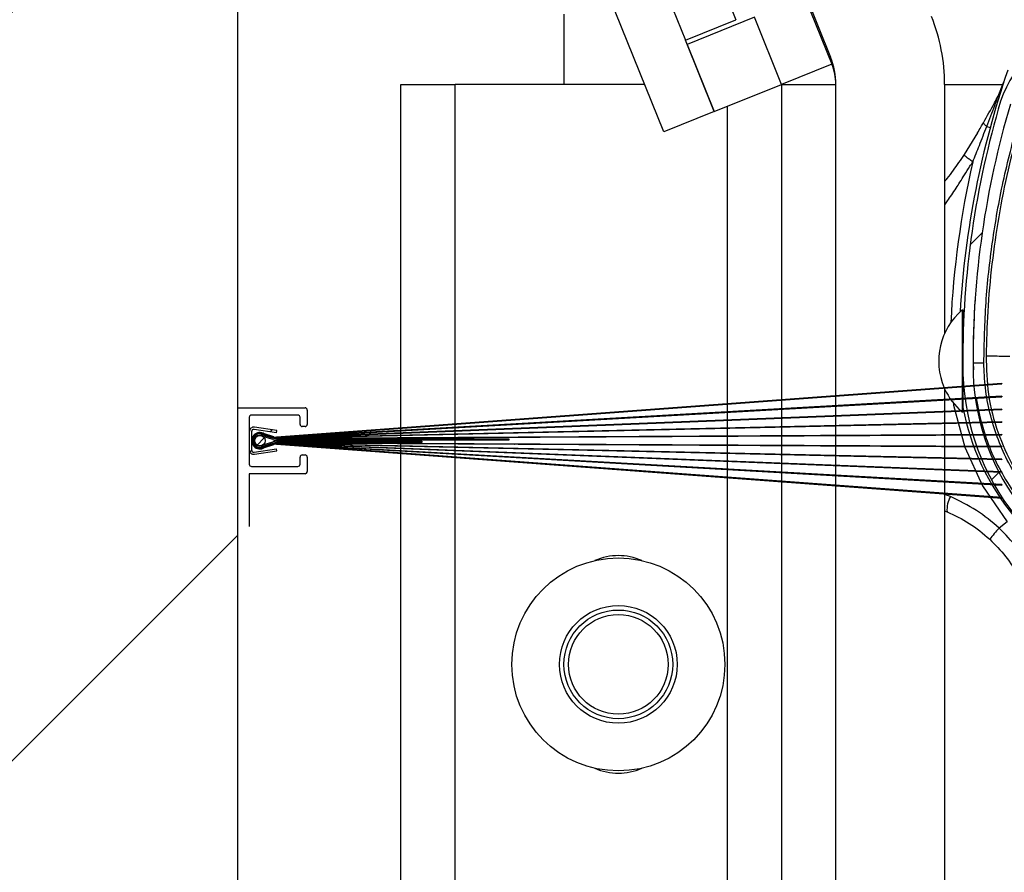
# Model space of a CAD drawing. Header units: inches. Extents: x 170 to 284, y 215 to 248.
# Tile 130 of 202: x 185.913 to 186.146, y 223.98 to 224.181. Entities that reach past the tile are written whole.
import ezdxf

# ---------------------------------------------------------------- set-up
doc = ezdxf.new("R2010")
doc.units = ezdxf.units.IN
doc.header["$LTSCALE"] = 0.25
doc.header["$MEASUREMENT"] = 0
doc.layers.add('LH BENCH MOUNT', color=7, linetype='Continuous')
doc.layers.add('RH BENCH MOUNT', color=7, linetype='Continuous')
pattern_1 = [(45, (176.0930244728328, 218.320867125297), (-0.03026527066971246, 0.03026527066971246), [])]

msp = doc.modelspace()

# ---------------------------------------------------------------- hatches: boundary and pattern name
at = {"layer": 'LH BENCH MOUNT'}
h = msp.add_hatch(dxfattribs=at)
h.set_pattern_fill('ANSI31', color=256, style=0)
h.set_pattern_definition([(45, (0, -20.24123807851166), (-0.08838834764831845, 0.08838834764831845), [])])
h.paths.add_polyline_path([(185.4488698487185, 223.934867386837), (185.9644948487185, 223.934867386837), (185.9644948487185, 225.4116000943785), (185.7280007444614, 225.4116000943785), (185.7280007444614, 225.4762589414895), (185.6895855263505, 225.342900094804), (185.6895855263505, 225.4116000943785), (185.4488698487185, 225.4116000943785)])
at = {"layer": 'RH BENCH MOUNT'}
h = msp.add_hatch(dxfattribs=at)
h.set_pattern_fill('ANSI31', color=256, scale=0.34241245, angle=2.8e-322, style=0)
h.set_pattern_definition(pattern_1)
edge = h.paths.add_edge_path(flags=0)
edge.add_arc((186.1662917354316, 224.0094604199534), 0.001712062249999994, 450.0000000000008, 472.2104203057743)
edge.add_line((186.1656445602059, 224.0110454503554), (186.1647320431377, 224.0132803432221))
edge.add_arc((186.1662917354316, 224.0094604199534), 0.004126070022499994, 449.9999999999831, 472.2104203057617, ccw=False)
edge.add_arc((186.1662917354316, 224.0005576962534), 0.01302879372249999, 401.4761673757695, 449.99999999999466, ccw=False)
edge.add_arc((186.1620458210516, 223.9974075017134), 0.01830194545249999, 360, 400.06137300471, ccw=False)
edge.add_arc((186.1685858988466, 223.9974075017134), 0.01176186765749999, 292.1408576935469, 360, ccw=False)
edge.add_arc((186.1662917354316, 224.0006604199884), 0.01566536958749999, 235.2570680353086, 295.4307998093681, ccw=False)
edge.add_arc((186.1715306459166, 224.0087755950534), 0.02532140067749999, 212.8542481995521, 235.9809333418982, ccw=False)
edge.add_arc((186.1633812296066, 224.0024067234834), 0.01504902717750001, 172.1557183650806, 209.3146496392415, ccw=False)
edge.add_arc((186.1758108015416, 224.0010713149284), 0.02754708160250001, 453.308503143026, 532.9325737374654, ccw=False)
edge.add_arc((186.1725578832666, 224.0371615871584), 0.008748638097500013, 280.9586189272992, 427.9414322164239)
edge.add_arc((186.1924176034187, 224.0995148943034), 0.05672062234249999, 179.5706357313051, 253.00989973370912, ccw=False)
edge.add_arc((186.3507493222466, 224.1007133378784), 0.2150521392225, 163.4260275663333, 180.2060536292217, ccw=False)
edge.add_arc((186.1719757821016, 224.1528627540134), 0.02884824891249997, 465.15884346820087, 521.4137567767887, ccw=False)
edge.add_arc((186.1546497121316, 224.2074090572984), 0.0284373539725, 290.1205938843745, 343.7190675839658)
edge.add_arc((186.1674901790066, 224.2032316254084), 0.01494630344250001, 345.2914408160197, 400.5471921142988)
edge.add_arc((186.1640660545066, 224.2014168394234), 0.0187470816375, 397.9578745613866, 431.4396159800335)
edge.add_arc((186.1662917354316, 224.2062448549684), 0.0134739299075, 433.877557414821, 472.2736457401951)
edge.add_arc((186.1637236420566, 224.2132643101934), 0.006011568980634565, 474.982532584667, 495.7175736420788)
edge.add_arc((186.1735166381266, 224.2060051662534), 0.01816498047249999, 500.8992600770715, 540.0000000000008)
edge.add_arc((186.1662917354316, 224.2060051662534), 0.01094007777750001, 180, 270)
edge.add_arc((186.1662917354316, 224.1969312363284), 0.001866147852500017, 270, 285.642246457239)
edge.add_line((186.1667949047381, 224.195134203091), (186.167445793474, 224.1928096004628))
edge.add_arc((186.1662917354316, 224.1969312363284), 0.004280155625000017, 270.00000000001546, 285.6422464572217, ccw=False)
edge.add_arc((186.1662917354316, 224.2060051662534), 0.01335408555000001, 179.9999999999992, 270.00000000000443, ccw=False)
edge.add_arc((186.1735166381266, 224.2060051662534), 0.020578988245, 500.61135831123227, 540, ccw=False)
edge.add_arc((186.1637236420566, 224.2132643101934), 0.008425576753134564, 474.57766718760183, 496.4997109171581, ccw=False)
edge.add_arc((186.1662917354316, 224.2062448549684), 0.01588793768, 433.6903022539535, 472.4705806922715, ccw=False)
edge.add_arc((186.1640660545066, 224.2014168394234), 0.02116108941, 398.1045307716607, 431.57717173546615, ccw=False)
edge.add_arc((186.1674901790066, 224.2032316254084), 0.01736031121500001, 345.180248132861, 400.3658533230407, ccw=False)
edge.add_arc((186.1546497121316, 224.2074090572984), 0.030851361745, 289.9181572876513, 343.77953759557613, ccw=False)
edge.add_arc((186.1719757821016, 224.1528627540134), 0.02643424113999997, 464.9417095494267, 521.3236131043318)
edge.add_arc((186.3507493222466, 224.1007133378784), 0.21263813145, 523.4376684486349, 540.2096895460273)
edge.add_arc((186.1924176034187, 224.0995148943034), 0.05430661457, 539.5566266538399, 613.1145348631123)
edge.add_arc((186.1725578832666, 224.0371615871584), 0.01116264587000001, 280.0610388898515, 428.5290871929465, ccw=False)
edge.add_arc((186.1758108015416, 224.0010713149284), 0.02513307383, 452.9714001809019, 532.9706577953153)
edge.add_arc((186.1633812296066, 224.0024067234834), 0.01263501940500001, 532.0830472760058, 568.9826967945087)
edge.add_arc((186.1715306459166, 224.0087755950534), 0.022907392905, 213.0443063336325, 236.0197152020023)
edge.add_arc((186.1662917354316, 224.0006604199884), 0.01325136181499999, 235.1922404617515, 295.7352497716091)
edge.add_arc((186.1685858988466, 223.9974075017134), 0.009347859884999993, 291.7225241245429, 360)
edge.add_arc((186.1620458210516, 223.9974075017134), 0.01588793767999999, 360, 399.952178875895)
edge.add_arc((186.1662917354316, 224.0005576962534), 0.01061478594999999, 401.6345013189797, 450.0000000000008)
h = msp.add_hatch(dxfattribs=at)
h.set_pattern_fill('ANSI31', color=256, scale=0.34241245, angle=2.8e-322, style=0)
h.set_pattern_definition(pattern_1)
edge = h.paths.add_edge_path(flags=0)
edge.add_line((185.9730088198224, 224.0827399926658), (185.970810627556, 224.0834497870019))
edge.add_arc((185.9697329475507, 224.0818685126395), 0.001913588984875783, 415.7245424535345, 664.2754575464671)
edge.add_line((185.970810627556, 224.0802872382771), (185.9730088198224, 224.0809970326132))
edge.add_arc((185.9736506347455, 224.079009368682), 0.002088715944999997, 450, 467.895222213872, ccw=False)
edge.add_line((185.9736506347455, 224.081098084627), (186.1449411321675, 224.0684512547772))
edge.add_line((186.1449411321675, 224.0684512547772), (186.1449411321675, 224.0683358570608))
edge.add_line((186.1449411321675, 224.0683358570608), (185.9736506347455, 224.081063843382))
edge.add_arc((185.9736506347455, 224.079009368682), 0.002054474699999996, 450.0000000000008, 467.8952222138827)
edge.add_line((185.9730193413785, 224.0809644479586), (185.9708258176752, 224.0802561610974))
edge.add_arc((185.9697329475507, 224.0818685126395), 0.001947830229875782, 55.87013613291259, 304.1298638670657, ccw=False)
edge.add_line((185.9708258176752, 224.0834808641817), (185.9730193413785, 224.0827725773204))
edge.add_arc((185.9736506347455, 224.084727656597), 0.0020544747, 252.1047777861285, 270)
edge.add_line((185.9736506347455, 224.082673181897), (186.1449411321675, 224.0954011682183))
edge.add_line((186.1449411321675, 224.0954011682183), (186.1449411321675, 224.0952857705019))
edge.add_line((186.1449411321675, 224.0952857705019), (185.9736506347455, 224.082638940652))
edge.add_arc((185.9736506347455, 224.084727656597), 0.002088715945, 252.1047777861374, 269.9999999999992, ccw=False)
h = msp.add_hatch(dxfattribs=at)
h.set_pattern_fill('ANSI31', color=256, scale=0.34241245, angle=2.8e-322, style=0)
h.set_pattern_definition(pattern_1)
edge = h.paths.add_edge_path(flags=0)
edge.add_line((185.9729877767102, 224.0826748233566), (185.9707801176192, 224.083387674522))
edge.add_arc((185.9697329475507, 224.0818685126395), 0.001845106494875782, 415.4212030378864, 664.5787969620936)
edge.add_line((185.9707801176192, 224.080349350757), (185.9729877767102, 224.0810622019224))
edge.add_arc((185.9736506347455, 224.079009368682), 0.002157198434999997, 450, 467.89522221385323, ccw=False)
edge.add_line((185.9736506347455, 224.081166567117), (186.1449411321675, 224.0714977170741))
edge.add_line((186.1449411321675, 224.0714977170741), (186.1449411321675, 224.0713833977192))
edge.add_line((186.1449411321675, 224.0713833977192), (185.9736506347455, 224.081132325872))
edge.add_arc((185.9736506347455, 224.079009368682), 0.002122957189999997, 450.0000000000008, 467.895222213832)
edge.add_line((185.9729982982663, 224.0810296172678), (185.9707953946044, 224.0803183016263))
edge.add_arc((185.9697329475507, 224.0818685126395), 0.001879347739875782, 55.574959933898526, 304.4250400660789, ccw=False)
edge.add_line((185.9707953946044, 224.0834187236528), (185.9729982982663, 224.0827074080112))
edge.add_arc((185.9736506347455, 224.084727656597), 0.00212295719, 252.1047777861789, 270)
edge.add_line((185.9736506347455, 224.082604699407), (186.1449411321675, 224.0923536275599))
edge.add_line((186.1449411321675, 224.0923536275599), (186.1449411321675, 224.092239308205))
edge.add_line((186.1449411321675, 224.092239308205), (185.9736506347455, 224.082570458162))
edge.add_arc((185.9736506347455, 224.084727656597), 0.002157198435, 252.10477778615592, 269.9999999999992, ccw=False)
h = msp.add_hatch(dxfattribs=at)
h.set_pattern_fill('ANSI31', color=256, scale=0.34241245, angle=2.8e-322, style=0)
h.set_pattern_definition(pattern_1)
edge = h.paths.add_edge_path(flags=0)
edge.add_line((185.972966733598, 224.0826096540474), (185.9707494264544, 224.0833256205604))
edge.add_arc((185.9697329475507, 224.0818685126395), 0.001776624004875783, 415.1003613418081, 664.8996386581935)
edge.add_line((185.9707494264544, 224.0804114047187), (185.972966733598, 224.0811273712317))
edge.add_arc((185.9736506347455, 224.079009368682), 0.002225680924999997, 450, 467.8952222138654, ccw=False)
edge.add_line((185.9736506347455, 224.081235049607), (186.1449411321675, 224.0745163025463))
edge.add_line((186.1449411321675, 224.0745163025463), (186.1449411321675, 224.0744026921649))
edge.add_line((186.1449411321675, 224.0744026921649), (185.9736506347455, 224.081200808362))
edge.add_arc((185.9736506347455, 224.079009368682), 0.002191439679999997, 450.0000000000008, 467.8952222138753)
edge.add_line((185.9729772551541, 224.081094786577), (185.9707647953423, 224.0803803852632))
edge.add_arc((185.9697329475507, 224.0818685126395), 0.001810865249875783, 55.26307391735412, 304.7369260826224, ccw=False)
edge.add_line((185.9707647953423, 224.0833566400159), (185.9729772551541, 224.082642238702))
edge.add_arc((185.9736506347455, 224.084727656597), 0.00219143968, 252.1047777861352, 270)
edge.add_line((185.9736506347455, 224.082536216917), (186.1449411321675, 224.0893343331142))
edge.add_line((186.1449411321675, 224.0893343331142), (186.1449411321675, 224.0892207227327))
edge.add_line((186.1449411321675, 224.0892207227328), (185.9736506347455, 224.082501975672))
edge.add_arc((185.9736506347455, 224.084727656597), 0.002225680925, 252.10477778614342, 269.9999999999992, ccw=False)
h = msp.add_hatch(dxfattribs=at)
h.set_pattern_fill('ANSI31', color=256, scale=0.34241245, angle=2.8e-322, style=0)
h.set_pattern_definition(pattern_1)
edge = h.paths.add_edge_path(flags=0)
edge.add_line((185.9729456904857, 224.0825444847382), (185.9707185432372, 224.0832636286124))
edge.add_arc((185.9697329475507, 224.0818685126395), 0.001708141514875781, 414.7602667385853, 665.2397332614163)
edge.add_line((185.9707185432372, 224.0804733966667), (185.9729456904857, 224.0811925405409))
edge.add_arc((185.9736506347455, 224.079009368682), 0.002294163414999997, 450, 467.8952222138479, ccw=False)
edge.add_line((185.9736506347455, 224.081303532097), (186.1449411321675, 224.0775152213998))
edge.add_line((186.1449411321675, 224.0775152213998), (186.1449411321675, 224.0774045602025))
edge.add_line((186.1449411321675, 224.0774045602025), (185.9736506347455, 224.081269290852))
edge.add_arc((185.9736506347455, 224.079009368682), 0.002259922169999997, 450.0000000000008, 467.8952222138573)
edge.add_line((185.9729562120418, 224.0811599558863), (185.9707340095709, 224.0804424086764))
edge.add_arc((185.9697329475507, 224.0818685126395), 0.001742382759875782, 54.93283951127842, 305.067160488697, ccw=False)
edge.add_line((185.9707340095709, 224.0832946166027), (185.9729562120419, 224.0825770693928))
edge.add_arc((185.9736506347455, 224.084727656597), 0.00225992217, 252.1047777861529, 270)
edge.add_line((185.9736506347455, 224.082467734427), (186.1449411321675, 224.0863324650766))
edge.add_line((186.1449411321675, 224.0863324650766), (186.1449411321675, 224.0862218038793))
edge.add_line((186.1449411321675, 224.0862218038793), (185.9736506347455, 224.082433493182))
edge.add_arc((185.9736506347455, 224.084727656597), 0.002294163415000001, 252.10477778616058, 269.9999999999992, ccw=False)
h = msp.add_hatch(dxfattribs=at)
h.set_pattern_fill('ANSI31', color=256, scale=0.34241245, angle=2.8e-322, style=0)
h.set_pattern_definition(pattern_1)
edge = h.paths.add_edge_path(flags=0)
edge.add_line((185.9737349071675, 224.0842568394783), (185.9736576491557, 224.0837490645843))
edge.add_line((185.9736576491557, 224.0837490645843), (185.9683934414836, 224.0845500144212))
edge.add_arc((185.9683083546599, 224.0839907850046), 0.0005656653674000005, 441.3487905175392, 540.0000000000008)
edge.add_line((185.9677426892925, 224.0839907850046), (185.9677426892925, 224.0797291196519))
edge.add_arc((185.9683083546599, 224.0797291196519), 0.0005656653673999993, 180, 278.6512094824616)
edge.add_line((185.9683934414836, 224.0791698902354), (185.9736576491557, 224.0799708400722))
edge.add_line((185.9736576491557, 224.0799708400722), (185.9737349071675, 224.0794630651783))
edge.add_line((185.9737349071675, 224.0794630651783), (185.9684706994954, 224.0786621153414))
edge.add_arc((185.9683083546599, 224.0797291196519), 0.0010792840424, 179.9999999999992, 278.65120948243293, ccw=False)
edge.add_line((185.9672290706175, 224.0797291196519), (185.9672290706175, 224.0839907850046))
edge.add_arc((185.9683083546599, 224.0839907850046), 0.0010792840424, 441.3487905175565, 540, ccw=False)
edge.add_line((185.9684706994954, 224.0850577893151), (185.9737349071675, 224.0842568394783))
h = msp.add_hatch(dxfattribs=at)
h.set_pattern_fill('ANSI31', color=256, scale=0.34241245, angle=2.8e-322, style=0)
h.set_pattern_definition(pattern_1)
edge = h.paths.add_edge_path(flags=0)
edge.add_line((185.9729246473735, 224.082479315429), (185.9706874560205, 224.0832017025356))
edge.add_arc((185.9697329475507, 224.0818685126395), 0.001639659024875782, 414.3989132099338, 665.6010867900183)
edge.add_line((185.9706874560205, 224.0805353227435), (185.9729246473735, 224.0812577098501))
edge.add_arc((185.9736506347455, 224.079009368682), 0.002362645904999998, 450, 467.8952222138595, ccw=False)
edge.add_line((185.9736506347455, 224.081372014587), (186.1449411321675, 224.0805029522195))
edge.add_line((186.1449411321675, 224.0805029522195), (186.1449411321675, 224.0803901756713))
edge.add_line((186.1449411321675, 224.0803901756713), (185.9736506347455, 224.081337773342))
edge.add_arc((185.9736506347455, 224.079009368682), 0.002328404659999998, 450.0000000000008, 467.8952222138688)
edge.add_line((185.9729351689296, 224.0812251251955), (185.9707030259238, 224.0805043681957))
edge.add_arc((185.9697329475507, 224.0818685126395), 0.001673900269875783, 54.58238398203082, 305.4176160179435, ccw=False)
edge.add_line((185.9707030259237, 224.0832326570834), (185.9729351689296, 224.0825119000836))
edge.add_arc((185.9736506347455, 224.084727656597), 0.00232840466, 252.1047777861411, 270)
edge.add_line((185.9736506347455, 224.082399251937), (186.1449411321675, 224.0833468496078))
edge.add_line((186.1449411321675, 224.0833468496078), (186.1449411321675, 224.0832340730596))
edge.add_line((186.1449411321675, 224.0832340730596), (185.9736506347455, 224.082365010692))
edge.add_arc((185.9736506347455, 224.084727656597), 0.002362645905, 252.1047777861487, 269.9999999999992, ccw=False)
h = msp.add_hatch(dxfattribs=at)
h.set_pattern_fill('ANSI31', color=256, scale=0.34241245, angle=2.8e-322, style=0)
h.set_pattern_definition(pattern_1)
edge = h.paths.add_edge_path(flags=0)
edge.add_line((185.9736506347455, 224.081748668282), (186.0079761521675, 224.081748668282))
edge.add_line((186.0079761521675, 224.081748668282), (186.0079761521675, 224.081406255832))
edge.add_line((186.0079761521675, 224.081406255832), (185.9736506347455, 224.081406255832))
edge.add_arc((185.9736506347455, 224.079009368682), 0.002396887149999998, 450.0000000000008, 467.895222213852)
edge.add_line((185.9729141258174, 224.0812902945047), (185.9706718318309, 224.0805662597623))
edge.add_arc((185.9697329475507, 224.0818685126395), 0.001605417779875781, 54.209555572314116, 305.7904444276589, ccw=False)
edge.add_line((185.9706718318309, 224.0831707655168), (185.9729141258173, 224.0824467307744))
edge.add_arc((185.9736506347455, 224.084727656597), 0.00239688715, 252.1047777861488, 270)
edge.add_line((185.9736506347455, 224.082330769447), (186.0285208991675, 224.082330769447))
edge.add_line((186.0285208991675, 224.082330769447), (186.0285208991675, 224.081988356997))
edge.add_line((186.0285208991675, 224.081988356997), (185.9736506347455, 224.081988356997))
edge.add_arc((185.9736506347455, 224.084727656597), 0.0027392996, 252.1047777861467, 269.9999999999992, ccw=False)
edge.add_line((185.9728089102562, 224.0821208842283), (185.9705121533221, 224.0828625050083))
edge.add_arc((185.9697329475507, 224.0818685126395), 0.001263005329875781, 411.9065615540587, 668.0934384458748)
edge.add_line((185.9705121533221, 224.0808745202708), (185.9728089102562, 224.0816161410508))
edge.add_arc((185.9736506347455, 224.079009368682), 0.002739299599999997, 450, 467.8952222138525, ccw=False)
h = msp.add_hatch(dxfattribs=at)
h.set_pattern_fill('ANSI31', color=256, scale=0.34241245, angle=2.8e-322, style=0)
h.set_pattern_definition(pattern_1)
edge = h.paths.add_edge_path(flags=0)
edge.add_arc((185.9697329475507, 224.0818685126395), 0.001246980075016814, 180, 540, ccw=False)
h = msp.add_hatch(dxfattribs=at)
h.set_pattern_fill('ANSI31', color=256, scale=0.34241245, angle=2.8e-322, style=0)
h.set_pattern_definition(pattern_1)
edge = h.paths.add_edge_path(flags=0)
edge.add_arc((186.1662917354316, 223.8040129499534), 0.001712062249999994, 450.0000000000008, 472.2104203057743)
edge.add_line((186.1656445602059, 223.8055979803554), (186.1647320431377, 223.8078328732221))
edge.add_arc((186.1662917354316, 223.8040129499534), 0.004126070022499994, 450, 472.2104203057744, ccw=False)
edge.add_arc((186.1662917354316, 223.7951102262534), 0.01302879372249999, 401.47616737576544, 450, ccw=False)
edge.add_arc((186.1620458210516, 223.7919600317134), 0.01830194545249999, 359.99999999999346, 400.0613730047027, ccw=False)
edge.add_arc((186.1685858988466, 223.7919600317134), 0.01176186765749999, 292.1408576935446, 359.99999999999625, ccw=False)
edge.add_arc((186.1662917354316, 223.7952129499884), 0.01566536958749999, 235.2570680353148, 295.4307998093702, ccw=False)
edge.add_arc((186.1715306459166, 223.8033281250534), 0.02532140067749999, 212.8542481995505, 235.980933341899, ccw=False)
edge.add_arc((186.1633812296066, 223.7969592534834), 0.01504902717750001, 172.1557183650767, 209.3146496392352, ccw=False)
edge.add_arc((186.1758108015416, 223.7956238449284), 0.02754708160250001, 453.30850314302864, 532.9325737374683, ccw=False)
edge.add_arc((186.1725578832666, 223.8317141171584), 0.008748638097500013, 280.9586189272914, 427.9414322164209)
edge.add_arc((186.1924176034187, 223.8940674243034), 0.05672062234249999, 179.5706357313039, 253.00989973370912, ccw=False)
edge.add_arc((186.3507493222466, 223.8952658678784), 0.2150521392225, 163.4260275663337, 180.2060536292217, ccw=False)
edge.add_arc((186.1719757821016, 223.9474152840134), 0.02884824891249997, 465.1588434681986, 521.4137567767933, ccw=False)
edge.add_arc((186.1546497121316, 224.0019615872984), 0.0284373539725, 290.1205938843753, 343.7190675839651)
edge.add_arc((186.1674901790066, 223.9977841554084), 0.01494630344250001, 345.2914408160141, 400.5471921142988)
edge.add_arc((186.1640660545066, 223.9959693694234), 0.0187470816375, 397.9578745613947, 431.4396159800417)
edge.add_arc((186.1662917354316, 224.0007973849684), 0.0134739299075, 433.877557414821, 472.273645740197)
edge.add_arc((186.1637236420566, 224.0078168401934), 0.006011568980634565, 474.9825325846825, 495.7175736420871)
edge.add_arc((186.1735166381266, 224.0005576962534), 0.01816498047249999, 500.8992600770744, 539.9999999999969)
edge.add_arc((186.1662917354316, 224.0005576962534), 0.01094007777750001, 539.9999999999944, 630.0000000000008)
edge.add_arc((186.1662917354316, 223.9914837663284), 0.001866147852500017, 270, 285.6422464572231)
edge.add_line((186.1667949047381, 223.989686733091), (186.167445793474, 223.9873621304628))
edge.add_arc((186.1662917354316, 223.9914837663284), 0.004280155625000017, 269.9999999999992, 285.6422464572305, ccw=False)
edge.add_arc((186.1662917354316, 224.0005576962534), 0.01335408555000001, 179.9999999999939, 269.9999999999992, ccw=False)
edge.add_arc((186.1735166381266, 224.0005576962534), 0.020578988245, 500.6113583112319, 539.9999999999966, ccw=False)
edge.add_arc((186.1637236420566, 224.0078168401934), 0.008425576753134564, 474.57766718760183, 496.4997109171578, ccw=False)
edge.add_arc((186.1662917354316, 224.0007973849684), 0.01588793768, 433.690302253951, 472.4705806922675, ccw=False)
edge.add_arc((186.1640660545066, 223.9959693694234), 0.02116108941, 398.10453077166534, 431.5771717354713, ccw=False)
edge.add_arc((186.1674901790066, 223.9977841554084), 0.01736031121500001, 345.180248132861, 400.36585332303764, ccw=False)
edge.add_arc((186.1546497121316, 224.0019615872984), 0.030851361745, 289.91815728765, 343.7795375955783, ccw=False)
edge.add_arc((186.1719757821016, 223.9474152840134), 0.02643424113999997, 464.9417095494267, 521.3236131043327)
edge.add_arc((186.3507493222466, 223.8952658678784), 0.21263813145, 523.4376684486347, 540.2096895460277)
edge.add_arc((186.1924176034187, 223.8940674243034), 0.05430661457, 539.5566266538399, 613.1145348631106)
edge.add_arc((186.1725578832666, 223.8317141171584), 0.01116264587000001, 280.0610388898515, 428.5290871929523, ccw=False)
edge.add_arc((186.1758108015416, 223.7956238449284), 0.02513307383, 452.971400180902, 532.9706577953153)
edge.add_arc((186.1633812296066, 223.7969592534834), 0.01263501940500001, 532.0830472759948, 568.9826967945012)
edge.add_arc((186.1715306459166, 223.8033281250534), 0.022907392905, 213.0443063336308, 236.0197152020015)
edge.add_arc((186.1662917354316, 223.7952129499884), 0.01325136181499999, 235.1922404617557, 295.7352497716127)
edge.add_arc((186.1685858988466, 223.7919600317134), 0.009347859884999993, 291.7225241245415, 359.9999999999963)
edge.add_arc((186.1620458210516, 223.7919600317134), 0.01588793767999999, 359.9999999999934, 399.9521788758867)
edge.add_arc((186.1662917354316, 223.7951102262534), 0.01061478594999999, 401.6345013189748, 450.0000000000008)

# ---------------------------------------------------------------- linework, layer by layer
at = {"layer": 'LH BENCH MOUNT'}
msp.add_line((185.9644897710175, 219.9132451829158), (185.9644897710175, 225.3962551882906), dxfattribs=at)
at = {"layer": 'RH BENCH MOUNT'}
for p, q in [((185.9644897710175, 219.9132451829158), (185.9644897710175, 225.3962551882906)), ((185.9644897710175, 224.0896498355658), (185.9644897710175, 224.8807938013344)), ((186.0403532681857, 224.331160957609), (186.1044882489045, 224.1724213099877)), ((186.0406649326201, 224.329557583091), (186.104799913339, 224.1708179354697)), ((186.0651150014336, 224.1547841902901), (186.0290390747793, 224.2440752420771)), ((186.0596643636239, 224.2368294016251), (186.0821116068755, 224.1812705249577)), ((186.0477588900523, 224.2320192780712), (186.0702061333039, 224.1764604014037)), ((186.0415325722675, 224.1825966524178), (186.0415325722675, 224.1660078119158)), ((186.0702061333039, 224.1764604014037), (186.0821116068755, 224.1812705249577)), ((186.0864809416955, 224.181881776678), (186.0706069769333, 224.1754682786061)), ((186.0928944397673, 224.1660078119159), (186.0864809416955, 224.181881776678)), ((186.0770204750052, 224.159594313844), (186.0702061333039, 224.1764604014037)), ((186.0706069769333, 224.1754682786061), (186.0770204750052, 224.159594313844)), ((186.104799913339, 224.1708179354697), (186.0928944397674, 224.1660078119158)), ((186.0030111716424, 224.0848548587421), (186.0030111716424, 224.1660078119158)), ((186.0030111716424, 224.1660078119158), (186.0158516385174, 224.1660078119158)), ((186.060580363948, 224.1660078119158), (186.0158516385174, 224.1660078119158)), ((186.0158516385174, 224.0858089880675), (186.0158516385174, 224.1660078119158)), ((186.0770204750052, 224.159594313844), (186.0928944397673, 224.1660078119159)), ((186.0928944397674, 224.1660078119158), (186.0928944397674, 224.0915337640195)), ((186.0928944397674, 224.1660078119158), (186.1057349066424, 224.1660078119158)), ((186.1057349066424, 224.0924878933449), (186.1057349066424, 224.1660078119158)), ((186.1314158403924, 224.1660078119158), (186.145153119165, 224.1660078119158)), ((186.1314158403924, 224.1660078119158), (186.1314158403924, 224.1072173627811)), ((186.1440407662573, 224.1632254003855), (186.1453956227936, 224.1666144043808)), ((186.0800539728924, 224.1608199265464), (186.0800539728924, 224.0905796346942)), ((186.0770204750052, 224.159594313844), (186.0651150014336, 224.1547841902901)), ((186.1413538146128, 224.1560601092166), (186.1421723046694, 224.1558383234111)), ((186.1391859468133, 224.1545648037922), (186.1359997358, 224.1494383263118)), ((186.1355302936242, 224.1127358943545), (186.1355251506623, 224.0902458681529)), ((186.1355287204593, 224.1127358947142), (186.1355302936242, 224.1127358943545)), ((186.1355302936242, 224.1127358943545), (186.1357014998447, 224.1127358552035)), ((186.1357014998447, 224.1127358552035), (186.1356989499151, 224.1015850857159)), ((186.1383866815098, 224.1107992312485), (186.1383868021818, 224.1108014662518)), ((186.1381777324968, 224.1060325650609), (186.1383488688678, 224.1060325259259)), ((186.1381117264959, 224.1002360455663), (186.1382130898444, 224.0985927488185)), ((186.1356984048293, 224.0992014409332), (186.1356963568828, 224.0902458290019)), ((186.1449411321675, 224.0954011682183), (185.9736506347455, 224.082673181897)), ((185.9736506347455, 224.082638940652), (186.1449411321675, 224.0952857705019)), ((186.1449411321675, 224.0954011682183), (186.1449411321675, 224.0952857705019)), ((186.1314158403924, 224.0941438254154), (186.1314158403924, 224.0915838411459)), ((186.1449411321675, 224.0923536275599), (185.9736506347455, 224.082604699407)), ((185.9736506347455, 224.082570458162), (186.1449411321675, 224.092239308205)), ((186.0800539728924, 224.0904949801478), (186.0800539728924, 224.0886606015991)), ((186.0928944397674, 224.0914430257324), (186.0928944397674, 224.0893914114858)), ((186.1057349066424, 224.0901222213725), (186.1057349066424, 224.092391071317)), ((186.1314158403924, 224.0914758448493), (186.1314158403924, 224.0887975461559)), ((186.1355251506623, 224.0902458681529), (186.1355248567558, 224.0889606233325)), ((186.1356963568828, 224.0902458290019), (186.1356960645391, 224.088967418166)), ((186.1388782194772, 224.0918970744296), (186.1396072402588, 224.0878640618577)), ((186.1390422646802, 224.0904870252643), (186.1390422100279, 224.0904873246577)), ((186.1449411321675, 224.0923536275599), (186.1449411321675, 224.092239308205)), ((185.9644897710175, 224.0896498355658), (185.9803896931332, 224.0896498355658)), ((185.9644897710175, 224.0632840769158), (185.9644897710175, 224.0896498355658)), ((185.9786776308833, 224.0879377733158), (185.9677649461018, 224.0879377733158)), ((186.1449411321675, 224.0893343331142), (185.9736506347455, 224.082536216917)), ((185.9736506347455, 224.082501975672), (186.1449411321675, 224.0892207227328)), ((185.9809255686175, 224.0891139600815), (185.9809255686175, 224.0857343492)), ((186.0800539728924, 224.0885766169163), (186.0800539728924, 224.0867591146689)), ((186.0928944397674, 224.0893014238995), (186.0928944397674, 224.0872687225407)), ((186.1057349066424, 224.0877783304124), (186.1057349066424, 224.0900262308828)), ((186.1314158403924, 224.0886902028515), (186.1314158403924, 224.0860273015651)), ((186.135524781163, 224.0886300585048), (186.1355232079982, 224.0886300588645)), ((186.1355248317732, 224.088851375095), (186.135524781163, 224.0886300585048)), ((186.1356959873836, 224.0886300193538), (186.135524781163, 224.0886300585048)), ((186.1356960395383, 224.0888580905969), (186.1356959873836, 224.0886300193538)), ((186.1396072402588, 224.0878640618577), (186.1400688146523, 224.0863448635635)), ((186.1449411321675, 224.0893343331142), (186.1449411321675, 224.0892207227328)), ((185.9672290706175, 224.0874018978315), (185.9672290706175, 224.076318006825)), ((186.1449411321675, 224.0863324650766), (185.9736506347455, 224.082467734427)), ((185.9736506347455, 224.082433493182), (186.1449411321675, 224.0862218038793)), ((185.9792135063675, 224.0857343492), (185.9792135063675, 224.0874018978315)), ((186.0158516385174, 224.0850065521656), (186.0158516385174, 224.0857547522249)), ((186.0800539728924, 224.0866755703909), (186.0800539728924, 224.0848684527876)), ((186.0928944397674, 224.087179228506), (186.0928944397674, 224.085158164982)), ((186.1057349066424, 224.0854478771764), (186.1057349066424, 224.0876828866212)), ((186.1314158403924, 224.0859226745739), (186.1314158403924, 224.0832720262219)), ((186.1449411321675, 224.0863324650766), (186.1449411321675, 224.0862218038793)), ((185.9672290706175, 224.0839907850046), (185.9672290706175, 224.0797291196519)), ((185.9677426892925, 224.0839907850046), (185.9677426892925, 224.0797291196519)), ((185.9736576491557, 224.0837490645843), (185.9683934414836, 224.0845500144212)), ((185.9737349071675, 224.0842568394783), (185.9684706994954, 224.0850577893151)), ((185.9706718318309, 224.0831707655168), (185.9729141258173, 224.0824467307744)), ((185.9706874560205, 224.0832017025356), (185.9729246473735, 224.082479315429)), ((185.9729351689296, 224.0825119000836), (185.9707030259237, 224.0832326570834)), ((185.9707185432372, 224.0832636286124), (185.9729456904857, 224.0825444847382)), ((185.9729562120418, 224.0825770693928), (185.9707340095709, 224.0832946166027)), ((185.9707494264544, 224.0833256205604), (185.972966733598, 224.0826096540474)), ((185.9729772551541, 224.082642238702), (185.9707647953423, 224.0833566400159)), ((185.9707801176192, 224.083387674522), (185.9729877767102, 224.0826748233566)), ((185.9729982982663, 224.0827074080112), (185.9707953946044, 224.0834187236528)), ((185.970810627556, 224.0834497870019), (185.9730088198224, 224.0827399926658)), ((185.9730193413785, 224.0827725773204), (185.9708258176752, 224.0834808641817)), ((186.1449411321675, 224.0833468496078), (185.9736506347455, 224.082399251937)), ((185.9736506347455, 224.082365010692), (186.1449411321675, 224.0832340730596)), ((185.9736576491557, 224.0837490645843), (185.9737349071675, 224.0842568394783)), ((185.9803896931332, 224.0851984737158), (185.9797493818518, 224.0851984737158)), ((186.0030111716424, 224.0842757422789), (186.0030111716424, 224.0848067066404)), ((186.0030111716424, 224.0837014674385), (186.0030111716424, 224.0842277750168)), ((186.0030111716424, 224.0831301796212), (186.0030111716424, 224.0836536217)), ((186.0158516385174, 224.0842110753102), (186.0158516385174, 224.084952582)), ((186.0158516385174, 224.0834198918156), (186.0158516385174, 224.0841572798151)), ((186.0158516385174, 224.082632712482), (186.0158516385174, 224.0833668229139)), ((186.0800539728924, 224.0847867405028), (186.0800539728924, 224.082987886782)), ((186.0928944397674, 224.0850707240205), (186.0928944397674, 224.0830589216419)), ((186.1057349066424, 224.0831299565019), (186.1057349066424, 224.0853547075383)), ((186.1314158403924, 224.0831654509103), (186.1314158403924, 224.0805715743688)), ((186.1449411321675, 224.0833468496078), (186.1449411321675, 224.0832340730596)), ((185.9728089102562, 224.0821208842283), (185.9705121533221, 224.0828625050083)), ((185.9705121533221, 224.0808745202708), (185.9728089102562, 224.0816161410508)), ((185.9729141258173, 224.0812902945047), (185.9706718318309, 224.0805662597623)), ((185.9729246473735, 224.0812577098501), (185.9706874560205, 224.0805353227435)), ((185.9707030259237, 224.0805043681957), (185.9729351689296, 224.0812251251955)), ((185.9729456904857, 224.0811925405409), (185.9707185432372, 224.0804733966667)), ((185.9707340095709, 224.0804424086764), (185.9729562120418, 224.0811599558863)), ((185.972966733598, 224.0811273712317), (185.9707494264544, 224.0804114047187)), ((185.9707647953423, 224.0803803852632), (185.9729772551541, 224.081094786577)), ((185.9729877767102, 224.0810622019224), (185.9707801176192, 224.080349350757)), ((185.9707953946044, 224.0803183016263), (185.9729982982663, 224.0810296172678)), ((185.9730088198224, 224.0809970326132), (185.970810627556, 224.0802872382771)), ((185.9708258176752, 224.0802561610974), (185.9730193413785, 224.0809644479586)), ((185.9736506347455, 224.082330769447), (186.0285208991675, 224.082330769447)), ((186.0285208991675, 224.081988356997), (185.9736506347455, 224.081988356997)), ((185.9736506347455, 224.081748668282), (186.0079761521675, 224.081748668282)), ((186.0079761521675, 224.081406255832), (185.9736506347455, 224.081406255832)), ((186.1449411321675, 224.0805029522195), (185.9736506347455, 224.081372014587)), ((185.9736506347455, 224.081337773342), (186.1449411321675, 224.0803901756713)), ((186.1449411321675, 224.0775152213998), (185.9736506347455, 224.081303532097)), ((185.9736506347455, 224.081269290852), (186.1449411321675, 224.0774045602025)), ((186.1449411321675, 224.0745163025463), (185.9736506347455, 224.081235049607)), ((185.9736506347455, 224.081200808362), (186.1449411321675, 224.0744026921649)), ((186.1449411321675, 224.0714977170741), (185.9736506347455, 224.081166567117)), ((185.9736506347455, 224.081132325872), (186.1449411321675, 224.0713833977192)), ((186.1449411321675, 224.0684512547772), (185.9736506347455, 224.081098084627)), ((185.9736506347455, 224.081063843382), (186.1449411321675, 224.0683358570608)), ((186.0030111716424, 224.082561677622), (186.0030111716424, 224.0830828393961)), ((186.0030111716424, 224.082330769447), (186.0030111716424, 224.0825139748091)), ((186.0030111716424, 224.081748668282), (186.0030111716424, 224.081988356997)), ((186.0030111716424, 224.08122305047), (186.0030111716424, 224.081406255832)), ((186.0030111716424, 224.080654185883), (186.0030111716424, 224.0811753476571)), ((186.0079761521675, 224.081748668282), (186.0079761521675, 224.081406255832)), ((186.0158516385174, 224.082330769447), (186.0158516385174, 224.0825791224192)), ((186.0158516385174, 224.0811579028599), (186.0158516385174, 224.081988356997)), ((186.0158516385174, 224.0803702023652), (186.0158516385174, 224.0811043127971)), ((186.0285208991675, 224.082330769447), (186.0285208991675, 224.081988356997)), ((186.0800539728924, 224.0829048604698), (186.0800539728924, 224.0808321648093)), ((186.0928944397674, 224.0829700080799), (186.0928944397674, 224.0807670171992)), ((186.1057349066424, 224.080701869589), (186.1057349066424, 224.08303515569)), ((185.9683934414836, 224.0791698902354), (185.9736576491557, 224.0799708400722)), ((185.9684706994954, 224.0786621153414), (185.9737349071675, 224.0794630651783)), ((185.9737349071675, 224.0794630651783), (185.9736576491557, 224.0799708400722)), ((185.9797493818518, 224.0785214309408), (185.9803896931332, 224.0785214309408)), ((186.0030111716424, 224.0800834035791), (186.0030111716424, 224.0806068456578)), ((186.0030111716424, 224.0795092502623), (186.0030111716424, 224.0800355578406)), ((186.0030111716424, 224.0789303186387), (186.0030111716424, 224.0794612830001)), ((186.0030111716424, 219.9132451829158), (186.0030111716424, 224.0788821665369)), ((186.0158516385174, 224.0795797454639), (186.0158516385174, 224.0803171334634)), ((186.0158516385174, 224.078784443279), (186.0158516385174, 224.0795259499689)), ((186.0158516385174, 224.0779822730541), (186.0158516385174, 224.0787304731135)), ((186.0800539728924, 224.0807491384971), (186.0800539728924, 224.0789502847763)), ((186.0800539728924, 224.0788685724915), (186.0800539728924, 224.0770614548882)), ((186.0928944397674, 224.0806781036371), (186.0928944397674, 224.0786663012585)), ((186.0928944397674, 224.0785788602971), (186.0928944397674, 224.076557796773)), ((186.1057349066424, 224.0783823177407), (186.1057349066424, 224.0806070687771)), ((186.1314158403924, 224.0804649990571), (186.1314158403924, 224.0778143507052)), ((186.1449411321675, 224.0805029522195), (186.1449411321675, 224.0803901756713)), ((185.9792135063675, 224.076318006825), (185.9792135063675, 224.0779855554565)), ((185.9809255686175, 224.0779855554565), (185.9809255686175, 224.074605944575)), ((186.0158516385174, 219.9132451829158), (186.0158516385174, 224.0779280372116)), ((186.0800539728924, 224.0769779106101), (186.0800539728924, 224.0751604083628)), ((186.0928944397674, 224.0764683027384), (186.0928944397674, 224.0744356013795)), ((186.1057349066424, 224.0760541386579), (186.1057349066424, 224.0782891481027)), ((186.1314158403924, 224.0777097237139), (186.1314158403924, 224.0750468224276)), ((186.1449411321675, 224.0775152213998), (186.1449411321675, 224.0774045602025)), ((185.9672290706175, 224.0740700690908), (185.9672290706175, 224.0615720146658)), ((185.9803896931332, 224.0740700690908), (185.9672290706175, 224.0740700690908)), ((185.9677649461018, 224.0757821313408), (185.9786776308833, 224.0757821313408)), ((186.0800539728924, 224.07507642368), (186.0800539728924, 224.0732420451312)), ((186.0928944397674, 224.0743456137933), (186.0928944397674, 224.0722939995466)), ((186.1057349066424, 224.0737107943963), (186.1057349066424, 224.0759586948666)), ((186.1314158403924, 224.0749394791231), (186.1314158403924, 224.0722611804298)), ((186.1449411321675, 224.0745163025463), (186.1449411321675, 224.0744026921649)), ((186.0800539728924, 224.0731573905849), (186.0800539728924, 219.9132451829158)), ((186.0928944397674, 224.0722032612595), (186.0928944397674, 219.9132451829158)), ((186.1057349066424, 224.0713459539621), (186.1057349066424, 224.0736148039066)), ((186.1314158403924, 224.0721531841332), (186.1314158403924, 224.0694498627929)), ((186.1449411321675, 224.0714977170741), (186.1449411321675, 224.0713833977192)), ((186.1057349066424, 219.9132451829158), (186.1057349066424, 224.0712491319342)), ((186.1314158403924, 224.0693408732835), (186.1314158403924, 223.9017698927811)), ((186.1327797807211, 224.0687008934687), (186.1314158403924, 224.0691359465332)), ((186.1449411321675, 224.0684512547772), (186.1449411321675, 224.0683358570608)), ((186.1314158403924, 224.0652720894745), (186.1319843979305, 224.0650983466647)), ((186.1461731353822, 224.062732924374), (186.1442768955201, 224.0611802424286)), ((185.9644897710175, 219.9543346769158), (185.9644897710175, 224.0615720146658))]:
    msp.add_line(p, q, dxfattribs=at)
at = {"layer": 'RH BENCH MOUNT', "flags": 128}
msp.add_lwpolyline([(186.1334581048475, 224.0910607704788), (186.1335312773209, 224.0902639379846), (186.1361895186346, 224.0803090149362), (186.1403621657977, 224.0712247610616), (186.146173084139, 224.0627329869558), (186.1461731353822, 224.062732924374), (186.1461731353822, 224.062732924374)], dxfattribs=at)
at = {"layer": 'RH BENCH MOUNT'}
for centre, radius in [((185.9697329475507, 224.0818685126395), 0.001246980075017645), ((186.0543730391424, 224.0290428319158), 0.0251501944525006), ((186.0543730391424, 224.0290428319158), 0.01390194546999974), ((186.0543730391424, 224.0290428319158), 0.01284046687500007), ((186.0543730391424, 224.0290428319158), 0.01177042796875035)]:
    msp.add_circle(centre, radius, dxfattribs=at)
for centre, radius, start, end in [((186.0886142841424, 224.1660078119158), 0.04280155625, 0, 21.99999999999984), ((186.1719757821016, 224.1528627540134), 0.02884824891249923, 105.1588434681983, 161.4137567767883), ((186.0886142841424, 224.1660078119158), 0.01712062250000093, 0, 21.99999999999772), ((186.0928944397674, 224.1660078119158), 0.01284046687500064, 0, 22.00000000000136), ((186.3507141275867, 224.0993298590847), 0.2160622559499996, 161.092978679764, 176.5597220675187), ((186.3507493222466, 224.1007133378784), 0.2150521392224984, 163.4260275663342, 180.2060536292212), ((186.3507493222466, 224.1007133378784), 0.2126381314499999, 163.4376684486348, 180.2096895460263), ((186.3507141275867, 224.0993298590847), 0.2180957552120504, 167.1792232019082, 177.2535733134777), ((186.145945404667, 224.1006805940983), 0.01593228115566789, 130.8294767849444, 203.262753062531), ((186.1459469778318, 224.1006805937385), 0.01593228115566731, 130.829476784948, 203.2623082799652), ((186.1362479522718, 224.1065808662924), 0.0005478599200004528, 179.9868977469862, 208.3635278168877), ((186.1924176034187, 224.0995148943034), 0.05672062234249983, 179.5706357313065, 253.009899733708), ((186.1924176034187, 224.0995148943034), 0.05430661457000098, 179.5566266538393, 253.114534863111), ((186.1362452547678, 224.0947847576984), 0.0005478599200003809, 134.5651049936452, 179.98689774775), ((186.1459469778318, 224.1006805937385), 0.01593228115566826, 204.208917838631, 229.1443187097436), ((186.145945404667, 224.1006805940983), 0.01593228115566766, 204.2227105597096, 229.1443187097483), ((185.9677649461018, 224.0874018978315), 0.0005358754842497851, 90, 180), ((185.9786776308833, 224.0874018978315), 0.0005358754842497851, 0, 90), ((185.9803896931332, 224.0891139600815), 0.0005358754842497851, 0, 90), ((186.1925195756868, 224.1006823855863), 0.05786770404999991, 190.9018913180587, 219.3113539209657), ((185.9797493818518, 224.0857343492), 0.0005358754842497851, 180, 269.9999999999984), ((185.9803896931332, 224.0857343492), 0.0005358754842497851, 269.9999999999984, 0), ((185.9683083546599, 224.0839907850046), 0.001079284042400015, 81.34879051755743, 180), ((185.9683083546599, 224.0839907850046), 0.0005656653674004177, 81.34879051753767, 180), ((185.9697329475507, 224.0818685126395), 0.001947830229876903, 55.8701361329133, 304.1298638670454), ((185.9697329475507, 224.0818685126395), 0.001913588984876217, 55.72454245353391, 304.2754575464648), ((185.9697329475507, 224.0818685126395), 0.001879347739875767, 55.57495993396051, 304.4250400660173), ((185.9697329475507, 224.0818685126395), 0.001845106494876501, 55.42120303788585, 304.5787969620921), ((185.9697329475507, 224.0818685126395), 0.001810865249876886, 55.26307391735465, 304.7369260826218), ((185.9697329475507, 224.0818685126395), 0.001776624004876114, 55.10036134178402, 304.8996386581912), ((185.9697329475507, 224.0818685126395), 0.00174238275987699, 54.9328395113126, 305.0671604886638), ((185.9697329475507, 224.0818685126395), 0.001708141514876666, 54.7602667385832, 305.2397332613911), ((185.9697329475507, 224.0818685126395), 0.001673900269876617, 54.58238398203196, 305.4176160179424), ((185.9697329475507, 224.0818685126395), 0.001639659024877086, 54.39891320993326, 305.6010867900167), ((185.9697329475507, 224.0818685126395), 0.001605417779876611, 54.20955557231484, 305.7904444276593), ((185.9697329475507, 224.0818685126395), 0.001263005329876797, 51.90656155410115, 308.0934384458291), ((185.9736506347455, 224.084727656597), 0.002739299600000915, 252.1047777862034, 269.9999999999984), ((185.9736506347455, 224.079009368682), 0.002739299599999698, 90, 107.8952222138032), ((185.9736506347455, 224.084727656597), 0.002396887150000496, 252.104777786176, 269.9999999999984), ((185.9736506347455, 224.079009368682), 0.00239688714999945, 90, 107.8952222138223), ((185.9736506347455, 224.084727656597), 0.002362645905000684, 252.104777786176, 269.9999999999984), ((185.9736506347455, 224.079009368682), 0.002362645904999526, 90, 107.8952222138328), ((185.9736506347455, 224.084727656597), 0.002328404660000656, 252.1047777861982, 269.9999999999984), ((185.9736506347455, 224.079009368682), 0.002328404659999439, 90, 107.8952222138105), ((185.9736506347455, 224.084727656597), 0.002294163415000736, 252.1047777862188, 269.9999999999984), ((185.9736506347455, 224.079009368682), 0.002294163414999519, 90, 107.89522221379), ((185.9736506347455, 224.084727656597), 0.002259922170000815, 252.1047777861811, 269.9999999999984), ((185.9736506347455, 224.079009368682), 0.002259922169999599, 90, 107.8952222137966), ((185.9736506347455, 224.084727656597), 0.002225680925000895, 252.1047777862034, 269.9999999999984), ((185.9736506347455, 224.079009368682), 0.002225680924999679, 90, 107.8952222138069), ((185.9736506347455, 224.084727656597), 0.002191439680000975, 252.1047777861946, 269.9999999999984), ((185.9736506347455, 224.079009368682), 0.002191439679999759, 90, 107.8952222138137), ((185.9736506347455, 224.084727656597), 0.002157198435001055, 252.1047777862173, 269.9999999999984), ((185.9736506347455, 224.079009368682), 0.002157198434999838, 90, 107.8952222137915), ((185.9736506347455, 224.084727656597), 0.00212295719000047, 252.1047777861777, 269.9999999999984), ((185.9736506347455, 224.079009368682), 0.002122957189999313, 90, 107.8952222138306), ((185.9736506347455, 224.084727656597), 0.002088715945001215, 252.1047777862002, 269.9999999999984), ((185.9736506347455, 224.079009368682), 0.002088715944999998, 90, 107.8952222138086), ((185.9736506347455, 224.084727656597), 0.002054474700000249, 252.1047777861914, 269.9999999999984), ((185.9736506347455, 224.079009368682), 0.002054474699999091, 90, 107.8952222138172), ((185.9683083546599, 224.0797291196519), 0.001079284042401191, 180, 278.6512094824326), ((185.9683083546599, 224.0797291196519), 0.0005656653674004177, 180, 278.6512094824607), ((185.9797493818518, 224.0779855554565), 0.0005358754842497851, 90, 180), ((185.9803896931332, 224.0779855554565), 0.0005358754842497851, 0, 90), ((185.9677649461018, 224.076318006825), 0.0005358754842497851, 180, 269.9999999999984), ((185.9786776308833, 224.076318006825), 0.0005358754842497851, 269.9999999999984, 0), ((185.9803896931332, 224.074605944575), 0.0005358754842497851, 269.9999999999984, 0), ((186.1380763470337, 224.0656424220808), 0.006116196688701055, 149.995964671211, 185.103577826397), ((186.1606901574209, 224.0449803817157), 0.02306145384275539, 135.3749046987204, 143.8386130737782), ((186.0543730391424, 224.0408132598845), 0.01391050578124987, 66.5799281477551, 113.4200718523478), ((186.0543730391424, 224.017272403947), 0.01391050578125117, 246.5799281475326, 293.4200718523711)]:
    msp.add_arc(centre, radius, start, end, dxfattribs=at)
for points, knots in [([(186.1405819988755, 224.1569749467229), (186.1414529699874, 224.1585151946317), (186.1426157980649, 224.1605715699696), (186.1437548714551, 224.1626929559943), (186.1440407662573, 224.1632254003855)], [0, 0, 0, 0, 0.7490110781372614, 1, 1, 1, 1]), ([(186.1413538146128, 224.1560601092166), (186.1419822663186, 224.1577249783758), (186.1428824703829, 224.1601097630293), (186.1437721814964, 224.1625029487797), (186.1440407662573, 224.1632254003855)], [0, 0, 0, 0, 0.6981213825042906, 1, 1, 1, 1]), ([(186.1380557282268, 224.1477257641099), (186.1385785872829, 224.1490171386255), (186.1397015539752, 224.1517906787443), (186.1407783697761, 224.1545731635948), (186.1413538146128, 224.1560601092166)], [0, 0, 0, 0, 0.4656051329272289, 1, 1, 1, 1]), ([(186.1391839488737, 224.1545613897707), (186.1391839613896, 224.1545614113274), (186.1394482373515, 224.1550165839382), (186.1399159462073, 224.1558166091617), (186.1403828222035, 224.1566257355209), (186.1405819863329, 224.1569749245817), (186.1405819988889, 224.1569749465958)], [0, 0, 0, 0, 2.704369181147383e-05, 0.571031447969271, 0.9999729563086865, 1, 1, 1, 1]), ([(186.1413538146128, 224.1560601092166), (186.14122260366, 224.1561718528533), (186.1409572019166, 224.1563978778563), (186.140703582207, 224.1566881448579), (186.1405992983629, 224.1568730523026), (186.1405852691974, 224.1569556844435), (186.1405819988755, 224.1569749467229)], [0, 0, 0, 0, 0.2979480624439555, 0.6026626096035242, 0.9073771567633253, 0.9999999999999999, 0.9999999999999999, 0.9999999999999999, 0.9999999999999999]), ([(186.1406798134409, 224.1002417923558), (186.1407785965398, 224.104997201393), (186.1409766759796, 224.114532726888), (186.1425862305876, 224.1288416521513), (186.1450430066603, 224.1431512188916), (186.1475403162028, 224.1525550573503), (186.1487919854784, 224.1572683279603)], [0, 0, 0, 0, 0.2468628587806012, 0.4950083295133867, 0.74689458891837, 1, 1, 1, 1]), ([(186.1492048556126, 224.1567800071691), (186.1482307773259, 224.1531498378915), (186.1462797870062, 224.1458789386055), (186.144101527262, 224.1347981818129), (186.1424904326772, 224.1236155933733), (186.1414796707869, 224.1126469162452), (186.1412849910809, 224.1053990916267), (186.1411915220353, 224.1019192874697)], [0, 0, 0, 0, 0.2027568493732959, 0.4061035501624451, 0.6088604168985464, 0.8122072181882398, 1, 1, 1, 1]), ([(186.1359997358, 224.1494383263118), (186.1355774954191, 224.1488108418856), (186.134736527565, 224.147561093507), (186.1333792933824, 224.1456700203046), (186.1322799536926, 224.1441831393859), (186.1315894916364, 224.1433164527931), (186.1314158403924, 224.1430984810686)], [0, 0, 0, 0, 0.2874979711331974, 0.5726040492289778, 0.8925098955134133, 1, 1, 1, 1]), ([(186.1380557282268, 224.1477257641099), (186.1377649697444, 224.147931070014), (186.1371661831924, 224.1483538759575), (186.1364771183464, 224.1488951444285), (186.1360354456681, 224.1492957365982), (186.1360114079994, 224.1493917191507), (186.1359997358, 224.1494383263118)], [0, 0, 0, 0, 0.242789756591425, 0.5000000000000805, 0.7572102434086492, 1, 1, 1, 1]), ([(186.1314158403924, 224.1376139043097), (186.1316367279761, 224.1379020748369), (186.1322125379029, 224.1386532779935), (186.1331125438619, 224.1399645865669), (186.1340874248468, 224.1414446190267), (186.1350835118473, 224.1430260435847), (186.1361597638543, 224.1447570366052), (186.137169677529, 224.1463649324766), (186.1378341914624, 224.1473855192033), (186.1380557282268, 224.1477257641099)], [0, 0, 0, 0, 0.09019872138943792, 0.2351300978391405, 0.3944108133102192, 0.5296508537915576, 0.6982639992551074, 0.8994067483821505, 1, 1, 1, 1]), ([(186.1384752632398, 224.1105124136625), (186.1384806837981, 224.1118296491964), (186.1384875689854, 224.1135028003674), (186.1386930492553, 224.1151610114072), (186.1387367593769, 224.1155137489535)], [0, 0, 0, 0, 0.7872782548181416, 1, 1, 1, 1]), ([(186.1383866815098, 224.1107992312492), (186.1383813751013, 224.1107021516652), (186.1383760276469, 224.1106043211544), (186.138338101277, 224.1098530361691), (186.1382815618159, 224.1087521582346), (186.1382205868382, 224.1069385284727), (186.1381901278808, 224.1060325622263)], [0, 0, 0, 0, 0.3307707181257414, 0.3333292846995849, 0.6669765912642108, 1, 1, 1, 1]), ([(186.1411910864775, 224.1019192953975), (186.1412738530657, 224.0988819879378), (186.1414421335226, 224.0927065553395), (186.143731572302, 224.0839195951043), (186.1473458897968, 224.075753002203), (186.1517606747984, 224.0691729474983), (186.1565697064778, 224.0637882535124), (186.1598837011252, 224.0610877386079), (186.1615536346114, 224.0597269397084)], [0, 0, 0, 0, 0.1870908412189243, 0.3803918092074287, 0.5558755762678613, 0.7364481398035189, 0.8671952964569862, 1, 1, 1, 1]), ([(186.1411910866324, 224.1019193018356), (186.1419152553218, 224.1019079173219), (186.1433635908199, 224.1018851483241), (186.1452047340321, 224.1018571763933), (186.1465196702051, 224.1018411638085), (186.1467316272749, 224.1018467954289), (186.1468376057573, 224.1018496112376)], [0, 0, 0, 0, 0.2500007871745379, 0.5000009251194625, 0.7500005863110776, 1, 1, 1, 1]), ([(186.1381117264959, 224.1002360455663), (186.1381460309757, 224.1002361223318), (186.1381988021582, 224.1002362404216), (186.1385190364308, 224.1002369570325), (186.1388504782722, 224.1002376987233), (186.1392619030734, 224.1002386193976), (186.1398597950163, 224.1002399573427), (186.1403567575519, 224.1002410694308), (186.1406798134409, 224.1002417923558)], [0, 0, 0, 0, 0.2394568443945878, 0.3683606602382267, 0.5000000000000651, 0.631639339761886, 0.7605431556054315, 1, 1, 1, 1]), ([(186.1613712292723, 224.0591981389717), (186.1598266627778, 224.0604396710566), (186.1567350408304, 224.0629247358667), (186.1526771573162, 224.0672974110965), (186.1491033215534, 224.0720733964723), (186.1461149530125, 224.0772474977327), (186.1437242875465, 224.0827228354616), (186.1420014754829, 224.0884388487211), (186.1408961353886, 224.0943014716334), (186.1407517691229, 224.0982658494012), (186.1406798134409, 224.1002417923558)], [0, 0, 0, 0, 0.1247413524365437, 0.2496837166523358, 0.3746881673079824, 0.4999855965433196, 0.6253465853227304, 0.7503062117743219, 0.8755465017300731, 1, 1, 1, 1]), ([(186.1401384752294, 224.086115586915), (186.1405392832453, 224.0846918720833), (186.1415065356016, 224.0812560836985), (186.1438368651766, 224.0760813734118), (186.1469595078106, 224.070644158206), (186.1507157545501, 224.0656314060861), (186.1549743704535, 224.0610493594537), (186.1582127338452, 224.0584446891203), (186.1598290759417, 224.0571446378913)], [0, 0, 0, 0, 0.1242895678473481, 0.2999425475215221, 0.4755260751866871, 0.6508346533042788, 0.8257234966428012, 1, 1, 1, 1]), ([(186.1442768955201, 224.0611802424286), (186.1442768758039, 224.0611802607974), (186.1426156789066, 224.0627279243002), (186.1389900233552, 224.0656484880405), (186.1348725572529, 224.0676722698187), (186.1327797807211, 224.0687008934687)], [0, 0, 0, 0, 5.836249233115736e-06, 0.4917349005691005, 1, 1, 1, 1]), ([(186.1319843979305, 224.0650983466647), (186.133767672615, 224.0642561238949), (186.1373964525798, 224.0625422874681), (186.1404953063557, 224.0599211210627), (186.1420713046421, 224.0585880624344)], [0, 0, 0, 0, 0.491425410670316, 1, 1, 1, 1]), ([(186.1517967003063, 224.0516361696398), (186.1507505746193, 224.0533556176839), (186.1486308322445, 224.0568396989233), (186.1457407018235, 224.0597209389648), (186.1442768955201, 224.0611802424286)], [0, 0, 0, 0, 0.4935154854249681, 1, 1, 1, 1]), ([(186.1420713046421, 224.0585880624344), (186.1433718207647, 224.0572812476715), (186.1460074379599, 224.0546328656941), (186.1479316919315, 224.051432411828), (186.1489064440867, 224.0498111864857)], [0, 0, 0, 0, 0.4934389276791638, 1, 1, 1, 1])]:
    msp.add_open_spline(points, degree=3, knots=knots, dxfattribs=at)

doc.saveas('drawing.dxf')
